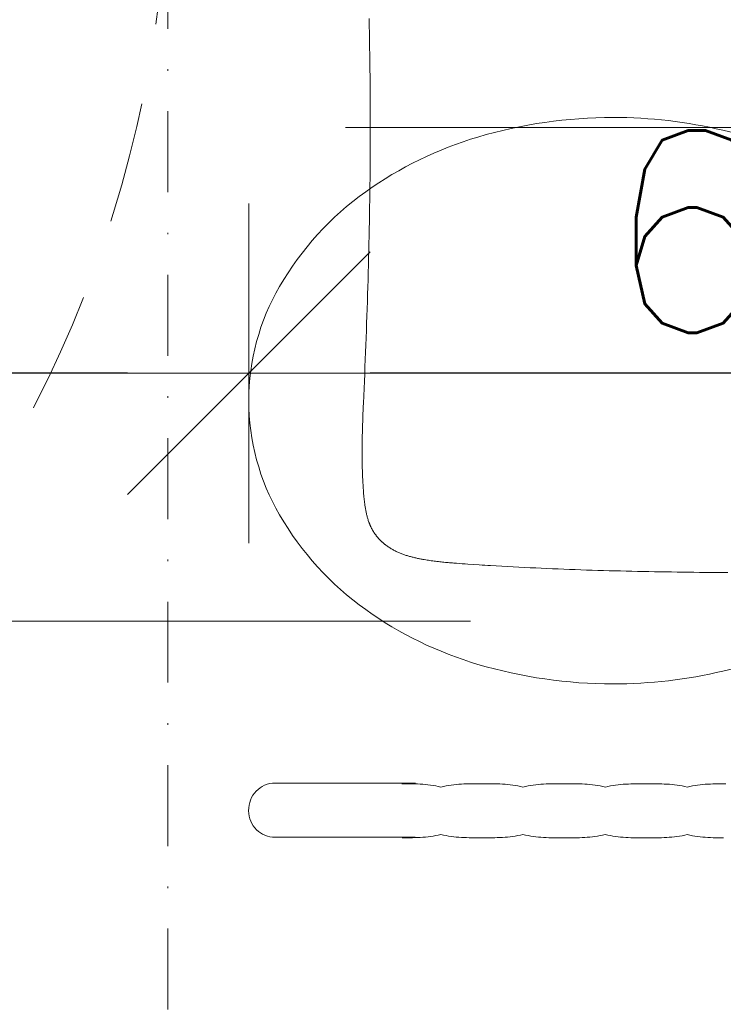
# Model space of a CAD drawing. Header units: millimetres. Extents: x 28291 to 177760, y -399809 to -170937.
# Tile 202 of 256: x 59260 to 59304, y -198052 to -197991. Entities that reach past the tile are written whole.
import ezdxf

# ---------------------------------------------------------------- set-up
doc = ezdxf.new("R2010")
doc.units = ezdxf.units.MM
for name, pattern in [('216-500', [2.5, 1.5, -1]), ('DASHDOT', [25.4, 12.7, -6.35, 0, -6.35]), ('HIDDEN2', [4.7625, 3.175, -1.5875]), ('STRICHPUNKTX2', [2, 1, -0.5, 0, -0.5])]:
    doc.linetypes.add(name, pattern=pattern)
doc.layers.get('0').update_dxf_attribs({"lineweight": 0})
doc.layers.add('!! 0_ Istn-okna - wymienione', color=9, linetype='Continuous', lineweight=13, true_color=0x808080)
doc.layers.add('!! 1_drzwi-linia - zrealizowane', color=7, linetype='Continuous', lineweight=5, true_color=0x7a7a7a)
doc.layers.add('!! 2_WYBURZENIA DO REMONTU', color=7, linetype='Continuous', lineweight=0, true_color=0x4d4d4d, plot=False)
doc.layers.add('!! wymiary osi', color=250, linetype='Continuous', lineweight=9)
doc.layers.add('0-osie-liniA', color=14, linetype='DASHDOT', lineweight=5)
doc.styles.add('TXT', font='simplex.shx')
doc.dimstyles.new('DIM50', dxfattribs={"dimscale": 5, "dimtxt": 2.5, "dimasz": 1.5, "dimexe": 0, "dimexo": 0, "dimgap": 0.5, "dimtad": 1, "dimdec": 4, "dimrnd": 0.5, "dimdsep": 46, "dimtxsty": 'TXT', "dimblk1": 'TICK1', "dimblk2": 'TICK1', "dimsah": 1, "dimcen": 0, "dimse1": 1, "dimse2": 1, "dimclrd": 1, "dimclre": 7, "dimclrt": 9, "dimadec": 0, "dimazin": 0, "dimtfac": 1, "dimtdec": 4, "dimtmove": 2, "dimatfit": 3, "dimldrblk": 'TICK1', "dimfxl": 1, "dimtolj": 1, "dimarcsym": 0})

# ---------------------------------------------------------------- blocks, each defined once
blk = doc.blocks.new('BLOK OSI')
at = {"layer": '0-osie-liniA', "ltscale": 5}
blk.add_lwpolyline([(48625.50568, -198090.0883), (53810.60983, -198090.0883)], dxfattribs=at)
blk = doc.blocks.new('A$C351F644B')
for p, q in [((-16.707, 35.716), (-13.073, 19.983)), ((16.707, 35.716), (13.073, 19.983))]:
    blk.add_line(p, q)
for centre, radius, start, end in [((0, 50.934), 14.066, 90, 120.1094), ((0, 50.934), 14.066, 59.8906, 90), ((2.349, 46.883), 18.749, 120.1094, 144.46232), ((-2.349, 46.883), 18.749, 35.53768, 59.8906), ((6.059, 44.233), 23.308, 144.46232, 163.51826), ((-6.059, 44.233), 23.308, 16.48174, 35.53768), ((11.917, 42.5), 29.417, 163.51826, 180), ((-11.917, 42.5), 29.417, 0, 16.48174), ((11.917, 42.5), 29.417, 180, 193.33258), ((-11.917, 42.5), 29.417, 346.66742, 0)]:
    blk.add_arc(centre, radius, start, end)
blk = doc.blocks.new('umywalka niep')
for p, q in [((-64.022, -40.136), (-64.167, -40.208)), ((-63.868, -40.078), (-64.022, -40.136)), ((-63.706, -40.036), (-63.868, -40.078)), ((-63.538, -40.01), (-63.706, -40.036)), ((-63.363, -40.001), (-63.538, -40.01)), ((-54.71, -40.001), (-63.363, -40.001)), ((-63.363, -40.001), (-63.363, -40.001)), ((-55.38, -40.041), (-55.541, -40.041)), ((-55.22, -40.042), (-55.38, -40.041)), ((-55.06, -40.044), (-55.22, -40.042)), ((-54.899, -40.046), (-55.06, -40.044)), ((-54.74, -40.051), (-54.899, -40.046)), ((-54.579, -40.057), (-54.74, -40.051)), ((-54.419, -40.066), (-54.579, -40.057)), ((-54.259, -40.076), (-54.419, -40.066)), ((-54.098, -40.09), (-54.259, -40.076)), ((-53.938, -40.106), (-54.098, -40.09)), ((-53.778, -40.126), (-53.938, -40.106)), ((-53.618, -40.149), (-53.778, -40.126)), ((-53.458, -40.177), (-53.618, -40.149)), ((-52.663, -40.149), (-52.821, -40.177)), ((-52.505, -40.126), (-52.663, -40.149)), ((-52.346, -40.106), (-52.505, -40.126)), ((-52.188, -40.09), (-52.346, -40.106)), ((-52.03, -40.077), (-52.188, -40.09)), ((-51.872, -40.066), (-52.03, -40.077)), ((-51.713, -40.058), (-51.872, -40.066)), ((-51.555, -40.052), (-51.713, -40.058)), ((-51.397, -40.047), (-51.555, -40.052)), ((-51.239, -40.044), (-51.397, -40.047)), ((-51.081, -40.043), (-51.239, -40.044)), ((-50.923, -40.042), (-51.081, -40.043)), ((-50.764, -40.041), (-50.923, -40.042)), ((-50.606, -40.042), (-50.764, -40.041)), ((-50.448, -40.041), (-50.606, -40.042)), ((-50.289, -40.042), (-50.448, -40.041)), ((-50.13, -40.043), (-50.289, -40.042)), ((-49.971, -40.045), (-50.13, -40.043)), ((-49.812, -40.047), (-49.971, -40.045)), ((-49.653, -40.052), (-49.812, -40.047)), ((-49.494, -40.058), (-49.653, -40.052)), ((-49.335, -40.066), (-49.494, -40.058)), ((-49.176, -40.077), (-49.335, -40.066)), ((-49.018, -40.09), (-49.176, -40.077)), ((-48.86, -40.106), (-49.018, -40.09)), ((-48.702, -40.126), (-48.86, -40.106)), ((-48.544, -40.15), (-48.702, -40.126)), ((-48.387, -40.177), (-48.544, -40.15)), ((-47.597, -40.15), (-47.757, -40.177)), ((-47.438, -40.127), (-47.597, -40.15)), ((-47.279, -40.107), (-47.438, -40.127)), ((-47.12, -40.091), (-47.279, -40.107)), ((-46.96, -40.077), (-47.12, -40.091)), ((-46.801, -40.067), (-46.96, -40.077)), ((-46.642, -40.058), (-46.801, -40.067)), ((-46.483, -40.052), (-46.642, -40.058)), ((-46.324, -40.048), (-46.483, -40.052)), ((-46.164, -40.045), (-46.324, -40.048)), ((-46.005, -40.043), (-46.164, -40.045)), ((-45.846, -40.043), (-46.005, -40.043)), ((-45.687, -40.042), (-45.846, -40.043)), ((-45.528, -40.043), (-45.687, -40.042)), ((-45.368, -40.042), (-45.528, -40.043)), ((-45.209, -40.043), (-45.368, -40.042)), ((-45.05, -40.043), (-45.209, -40.043)), ((-44.891, -40.045), (-45.05, -40.043)), ((-44.731, -40.048), (-44.891, -40.045)), ((-44.572, -40.052), (-44.731, -40.048)), ((-44.413, -40.058), (-44.572, -40.052)), ((-44.254, -40.067), (-44.413, -40.058)), ((-44.095, -40.077), (-44.254, -40.067)), ((-43.936, -40.091), (-44.095, -40.077)), ((-43.776, -40.107), (-43.936, -40.091)), ((-43.617, -40.127), (-43.776, -40.107)), ((-43.458, -40.15), (-43.617, -40.127)), ((-43.299, -40.177), (-43.458, -40.15)), ((-42.507, -40.15), (-42.665, -40.178)), ((-42.35, -40.127), (-42.507, -40.15)), ((-42.192, -40.107), (-42.35, -40.127)), ((-42.034, -40.091), (-42.192, -40.107)), ((-41.877, -40.077), (-42.034, -40.091)), ((-41.719, -40.067), (-41.877, -40.077)), ((-41.561, -40.059), (-41.719, -40.067)), ((-41.403, -40.053), (-41.561, -40.059)), ((-41.246, -40.048), (-41.403, -40.053)), ((-41.088, -40.046), (-41.246, -40.048)), ((-40.93, -40.044), (-41.088, -40.046)), ((-40.773, -40.043), (-40.93, -40.044)), ((-40.615, -40.043), (-40.773, -40.043)), ((-40.457, -40.043), (-40.615, -40.043)), ((-40.298, -40.043), (-40.457, -40.043)), ((-40.139, -40.043), (-40.298, -40.043)), ((-39.98, -40.044), (-40.139, -40.043)), ((-39.82, -40.046), (-39.98, -40.044)), ((-39.66, -40.048), (-39.82, -40.046)), ((-39.501, -40.053), (-39.66, -40.048)), ((-39.342, -40.059), (-39.501, -40.053)), ((-39.182, -40.067), (-39.342, -40.059)), ((-39.023, -40.078), (-39.182, -40.067)), ((-38.864, -40.091), (-39.023, -40.078)), ((-38.705, -40.107), (-38.864, -40.091)), ((-38.547, -40.127), (-38.705, -40.107)), ((-38.389, -40.151), (-38.547, -40.127)), ((-38.231, -40.178), (-38.389, -40.151)), ((-37.444, -40.151), (-37.602, -40.178)), ((-37.285, -40.127), (-37.444, -40.151)), ((-37.127, -40.108), (-37.285, -40.127)), ((-36.969, -40.091), (-37.127, -40.108)), ((-36.811, -40.078), (-36.969, -40.091)), ((-36.653, -40.068), (-36.811, -40.078)), ((-36.494, -40.059), (-36.653, -40.068)), ((-36.336, -40.053), (-36.494, -40.059)), ((-36.178, -40.049), (-36.336, -40.053)), ((-36.02, -40.046), (-36.178, -40.049)), ((-35.862, -40.045), (-36.02, -40.046)), ((-35.704, -40.044), (-35.862, -40.045)), ((-35.545, -40.044), (-35.704, -40.044)), ((-64.743, -40.757), (-64.823, -40.898)), ((-64.651, -40.625), (-64.743, -40.757)), ((-64.546, -40.503), (-64.651, -40.625)), ((-64.43, -40.393), (-64.546, -40.503)), ((-64.304, -40.294), (-64.43, -40.393)), ((-64.167, -40.208), (-64.304, -40.294)), ((-53.297, -40.208), (-53.458, -40.177)), ((-53.137, -40.244), (-53.297, -40.208)), ((-52.979, -40.208), (-53.137, -40.244)), ((-52.821, -40.177), (-52.979, -40.208)), ((-48.231, -40.209), (-48.387, -40.177)), ((-48.075, -40.245), (-48.231, -40.209)), ((-47.916, -40.209), (-48.075, -40.245)), ((-47.757, -40.177), (-47.916, -40.209)), ((-43.14, -40.209), (-43.299, -40.177)), ((-42.981, -40.246), (-43.14, -40.209)), ((-42.823, -40.209), (-42.981, -40.246)), ((-42.665, -40.178), (-42.823, -40.209)), ((-38.074, -40.21), (-38.231, -40.178)), ((-37.918, -40.247), (-38.074, -40.21)), ((-37.76, -40.21), (-37.918, -40.247)), ((-37.602, -40.178), (-37.76, -40.21)), ((-64.981, -41.367), (-65.003, -41.537)), ((-64.943, -41.204), (-64.981, -41.367)), ((-64.89, -41.047), (-64.943, -41.204)), ((-64.823, -40.898), (-64.89, -41.047)), ((-65.003, -41.537), (-65.01, -41.711)), ((-65.01, -41.711), (-65, -41.884)), ((-65, -41.884), (-64.974, -42.051)), ((-64.974, -42.051), (-64.933, -42.21)), ((-64.933, -42.21), (-64.877, -42.363)), ((-64.877, -42.363), (-64.807, -42.506)), ((-64.807, -42.506), (-64.725, -42.641)), ((-64.725, -42.641), (-64.631, -42.765)), ((-64.631, -42.765), (-64.525, -42.88)), ((-64.525, -42.88), (-64.408, -42.983)), ((-64.408, -42.983), (-64.282, -43.075)), ((-64.282, -43.075), (-64.147, -43.155)), ((-64.147, -43.155), (-64.004, -43.221)), ((-53.138, -43.18), (-53.297, -43.217)), ((-52.979, -43.217), (-53.138, -43.18)), ((-48.067, -43.182), (-48.226, -43.218)), ((-47.908, -43.218), (-48.067, -43.182)), ((-42.988, -43.182), (-43.147, -43.218)), ((-42.83, -43.218), (-42.988, -43.182)), ((-37.924, -43.183), (-38.082, -43.219)), ((-37.764, -43.219), (-37.924, -43.183)), ((-64.004, -43.221), (-63.852, -43.274)), ((-63.852, -43.274), (-63.695, -43.313)), ((-63.695, -43.313), (-63.531, -43.336)), ((-63.531, -43.336), (-54.728, -43.345)), ((-55.367, -43.383), (-55.526, -43.383)), ((-55.207, -43.382), (-55.367, -43.383)), ((-55.048, -43.381), (-55.207, -43.382)), ((-54.889, -43.378), (-55.048, -43.381)), ((-54.73, -43.374), (-54.889, -43.378)), ((-54.57, -43.368), (-54.73, -43.374)), ((-54.411, -43.36), (-54.57, -43.368)), ((-54.252, -43.349), (-54.411, -43.36)), ((-54.093, -43.336), (-54.252, -43.349)), ((-53.933, -43.319), (-54.093, -43.336)), ((-53.774, -43.3), (-53.933, -43.319)), ((-53.615, -43.276), (-53.774, -43.3)), ((-53.456, -43.248), (-53.615, -43.276)), ((-53.297, -43.217), (-53.456, -43.248)), ((-52.821, -43.249), (-52.979, -43.217)), ((-52.663, -43.276), (-52.821, -43.249)), ((-52.505, -43.3), (-52.663, -43.276)), ((-52.346, -43.319), (-52.505, -43.3)), ((-52.188, -43.336), (-52.346, -43.319)), ((-52.03, -43.349), (-52.188, -43.336)), ((-51.872, -43.36), (-52.03, -43.349)), ((-51.713, -43.368), (-51.872, -43.36)), ((-51.555, -43.374), (-51.713, -43.368)), ((-51.397, -43.378), (-51.555, -43.374)), ((-51.239, -43.382), (-51.397, -43.378)), ((-51.081, -43.383), (-51.239, -43.382)), ((-50.922, -43.384), (-51.081, -43.383)), ((-50.764, -43.384), (-50.922, -43.384)), ((-50.606, -43.384), (-50.764, -43.384)), ((-50.447, -43.384), (-50.606, -43.384)), ((-50.289, -43.384), (-50.447, -43.384)), ((-50.13, -43.383), (-50.289, -43.384)), ((-49.971, -43.382), (-50.13, -43.383)), ((-49.812, -43.378), (-49.971, -43.382)), ((-49.654, -43.374), (-49.812, -43.378)), ((-49.495, -43.368), (-49.654, -43.374)), ((-49.336, -43.36), (-49.495, -43.368)), ((-49.177, -43.349), (-49.336, -43.36)), ((-49.019, -43.336), (-49.177, -43.349)), ((-48.86, -43.32), (-49.019, -43.336)), ((-48.702, -43.3), (-48.86, -43.32)), ((-48.543, -43.277), (-48.702, -43.3)), ((-48.384, -43.249), (-48.543, -43.277)), ((-48.226, -43.218), (-48.384, -43.249)), ((-47.749, -43.249), (-47.908, -43.218)), ((-47.59, -43.277), (-47.749, -43.249)), ((-47.432, -43.3), (-47.59, -43.277)), ((-47.273, -43.32), (-47.432, -43.3)), ((-47.114, -43.336), (-47.273, -43.32)), ((-46.956, -43.35), (-47.114, -43.336)), ((-46.797, -43.361), (-46.956, -43.35)), ((-46.638, -43.369), (-46.797, -43.361)), ((-46.48, -43.375), (-46.638, -43.369)), ((-46.321, -43.379), (-46.48, -43.375)), ((-46.162, -43.382), (-46.321, -43.379)), ((-46.003, -43.384), (-46.162, -43.382)), ((-45.845, -43.385), (-46.003, -43.384)), ((-45.686, -43.385), (-45.845, -43.385)), ((-45.528, -43.385), (-45.686, -43.385)), ((-45.369, -43.385), (-45.528, -43.385)), ((-45.21, -43.385), (-45.369, -43.385)), ((-45.051, -43.384), (-45.21, -43.385)), ((-44.893, -43.382), (-45.051, -43.384)), ((-44.734, -43.379), (-44.893, -43.382)), ((-44.575, -43.375), (-44.734, -43.379)), ((-44.417, -43.369), (-44.575, -43.375)), ((-44.258, -43.361), (-44.417, -43.369)), ((-44.099, -43.35), (-44.258, -43.361)), ((-43.94, -43.337), (-44.099, -43.35)), ((-43.782, -43.32), (-43.94, -43.337)), ((-43.623, -43.301), (-43.782, -43.32)), ((-43.464, -43.277), (-43.623, -43.301)), ((-43.306, -43.25), (-43.464, -43.277)), ((-43.147, -43.218), (-43.306, -43.25)), ((-42.672, -43.25), (-42.83, -43.218)), ((-42.514, -43.277), (-42.672, -43.25)), ((-42.356, -43.301), (-42.514, -43.277)), ((-42.197, -43.32), (-42.356, -43.301)), ((-42.039, -43.337), (-42.197, -43.32)), ((-41.881, -43.35), (-42.039, -43.337)), ((-41.723, -43.361), (-41.881, -43.35)), ((-41.564, -43.369), (-41.723, -43.361)), ((-41.406, -43.376), (-41.564, -43.369)), ((-41.248, -43.38), (-41.406, -43.376)), ((-41.09, -43.383), (-41.248, -43.38)), ((-40.932, -43.385), (-41.09, -43.383)), ((-40.773, -43.386), (-40.932, -43.385)), ((-40.615, -43.386), (-40.773, -43.386)), ((-40.457, -43.386), (-40.615, -43.386)), ((-40.299, -43.386), (-40.457, -43.386)), ((-40.14, -43.386), (-40.299, -43.386)), ((-39.982, -43.385), (-40.14, -43.386)), ((-39.824, -43.383), (-39.982, -43.385)), ((-39.665, -43.38), (-39.824, -43.383)), ((-39.507, -43.376), (-39.665, -43.38)), ((-39.348, -43.369), (-39.507, -43.376)), ((-39.19, -43.361), (-39.348, -43.369)), ((-39.032, -43.35), (-39.19, -43.361)), ((-38.873, -43.337), (-39.032, -43.35)), ((-38.715, -43.321), (-38.873, -43.337)), ((-38.557, -43.301), (-38.715, -43.321)), ((-38.398, -43.278), (-38.557, -43.301)), ((-38.24, -43.251), (-38.398, -43.278)), ((-38.082, -43.219), (-38.24, -43.251)), ((-37.604, -43.251), (-37.764, -43.219)), ((-37.445, -43.278), (-37.604, -43.251)), ((-37.285, -43.301), (-37.445, -43.278)), ((-37.126, -43.321), (-37.285, -43.301)), ((-36.966, -43.337), (-37.126, -43.321)), ((-36.807, -43.351), (-36.966, -43.337)), ((-36.647, -43.362), (-36.807, -43.351)), ((-36.487, -43.37), (-36.647, -43.362)), ((-36.328, -43.376), (-36.487, -43.37)), ((-36.168, -43.381), (-36.328, -43.376)), ((-36.009, -43.384), (-36.168, -43.381)), ((-35.849, -43.386), (-36.009, -43.384)), ((-35.69, -43.387), (-35.849, -43.386))]:
    blk.add_line(p, q)
blk = doc.blocks.new('gvb')
at = {"linetype": 'STRICHPUNKTX2', "ltscale": 5}
blk.add_line((130664.969, 14667.746), (130664.969, 14497.746), dxfattribs=at)
at = {"linetype": '216-500', "ltscale": 5}
blk.add_circle((130739.969, 14582.746), 75, dxfattribs=at)
blk = doc.blocks.new('A$Cfa5879fe')
at = {"ltscale": 2}
blk.add_lwpolyline([(0, 0.00345), (0.00002, -0.56024)], dxfattribs=at)
for points in [[(-0.27505, -0.32412), (-0.27503, -0.32761), (-0.275, -0.3311), (-0.27497, -0.33459), (-0.27494, -0.33809), (-0.27491, -0.34158), (-0.27487, -0.34507), (-0.27483, -0.34857), (-0.27479, -0.35206), (-0.27474, -0.35555), (-0.27469, -0.35904), (-0.27463, -0.36254), (-0.27458, -0.36603), (-0.27452, -0.36952), (-0.27445, -0.37301), (-0.27438, -0.37651), (-0.27431, -0.38), (-0.27423, -0.38349), (-0.27415, -0.38698), (-0.27407, -0.39047), (-0.27398, -0.39397), (-0.27389, -0.39746), (-0.27379, -0.40095), (-0.27368, -0.40444), (-0.27358, -0.40793), (-0.27346, -0.41142), (-0.27335, -0.41491), (-0.27323, -0.41841), (-0.2731, -0.4219), (-0.27297, -0.42539), (-0.27283, -0.42888), (-0.27269, -0.43237), (-0.27254, -0.43586), (-0.27238, -0.43935), (-0.27222, -0.44284), (-0.27206, -0.44632), (-0.27189, -0.44981), (-0.27171, -0.4533), (-0.27152, -0.45679), (-0.27133, -0.46028), (-0.27114, -0.46377), (-0.27093, -0.46725), (-0.27072, -0.47074), (-0.27061, -0.47248), (-0.2705, -0.47423), (-0.27039, -0.47597), (-0.27028, -0.47771), (-0.27005, -0.4812), (-0.26981, -0.48468), (-0.26969, -0.48642), (-0.26956, -0.48817), (-0.26944, -0.48991), (-0.2693, -0.49165), (-0.26917, -0.49339), (-0.2691, -0.49426), (-0.26903, -0.49513), (-0.26895, -0.496), (-0.26888, -0.49687), (-0.2688, -0.49774), (-0.26872, -0.49861), (-0.26863, -0.49948), (-0.26855, -0.50035), (-0.26846, -0.50122), (-0.26836, -0.50208), (-0.26826, -0.50295), (-0.26816, -0.50382), (-0.26806, -0.50469), (-0.26795, -0.50555), (-0.26783, -0.50642), (-0.26772, -0.50728), (-0.26759, -0.50815), (-0.26746, -0.50901), (-0.26733, -0.50988), (-0.26719, -0.51074), (-0.26704, -0.5116), (-0.26689, -0.51246), (-0.26679, -0.51301), (-0.26669, -0.51356), (-0.26659, -0.51411), (-0.26648, -0.51466), (-0.26637, -0.51521), (-0.26625, -0.51576), (-0.26613, -0.51631), (-0.26601, -0.51686), (-0.26589, -0.5174), (-0.26576, -0.51795), (-0.26563, -0.51849), (-0.26549, -0.51904), (-0.26536, -0.51958), (-0.26521, -0.52012), (-0.26506, -0.52066), (-0.26491, -0.5212), (-0.26475, -0.52174), (-0.26459, -0.52228), (-0.26442, -0.52281), (-0.26425, -0.52334), (-0.26407, -0.52388), (-0.26388, -0.52441), (-0.26369, -0.52493), (-0.2635, -0.52546), (-0.26329, -0.52598), (-0.26308, -0.5265), (-0.26287, -0.52702), (-0.26264, -0.52753), (-0.26242, -0.52804), (-0.26218, -0.52855), (-0.26194, -0.52906), (-0.26169, -0.52956), (-0.26143, -0.53006), (-0.26117, -0.53055), (-0.26089, -0.53105), (-0.26062, -0.53154), (-0.26033, -0.53202), (-0.26004, -0.5325), (-0.25974, -0.53298), (-0.25943, -0.53345), (-0.25912, -0.53391), (-0.2588, -0.53437), (-0.25847, -0.53483), (-0.25813, -0.53528), (-0.25779, -0.53573), (-0.25762, -0.53595), (-0.25744, -0.53617), (-0.25726, -0.53638), (-0.25708, -0.5366), (-0.2569, -0.53681), (-0.25672, -0.53703), (-0.25654, -0.53724), (-0.25635, -0.53745), (-0.25616, -0.53766), (-0.25597, -0.53786), (-0.25578, -0.53807), (-0.25558, -0.53827), (-0.25539, -0.53847), (-0.25519, -0.53867), (-0.25499, -0.53887), (-0.25479, -0.53906), (-0.25459, -0.53926), (-0.25439, -0.53945), (-0.25418, -0.53964), (-0.25397, -0.53983), (-0.25376, -0.54002), (-0.25355, -0.5402), (-0.25334, -0.54039), (-0.25313, -0.54057), (-0.25291, -0.54075), (-0.25269, -0.54092), (-0.25248, -0.5411), (-0.25226, -0.54127), (-0.25203, -0.54144), (-0.25181, -0.54161), (-0.25158, -0.54178), (-0.25136, -0.54195), (-0.25113, -0.54211), (-0.2509, -0.54227), (-0.25067, -0.54243), (-0.25044, -0.54258), (-0.2502, -0.54274), (-0.24997, -0.54289), (-0.24973, -0.54304), (-0.24949, -0.54319), (-0.24925, -0.54333), (-0.24901, -0.54348), (-0.24877, -0.54362), (-0.24852, -0.54375), (-0.24828, -0.54389), (-0.24803, -0.54402), (-0.24778, -0.54415), (-0.24753, -0.54428), (-0.24728, -0.54441), (-0.24703, -0.54453), (-0.24678, -0.54465), (-0.24652, -0.54477), (-0.24627, -0.54489), (-0.24601, -0.545), (-0.24575, -0.54511), (-0.24549, -0.54522), (-0.24524, -0.54533), (-0.24497, -0.54543), (-0.24471, -0.54554), (-0.24445, -0.54563), (-0.24419, -0.54573), (-0.24392, -0.54583), (-0.24339, -0.54601), (-0.24286, -0.54619), (-0.24233, -0.54635), (-0.24179, -0.54651), (-0.24125, -0.54667), (-0.24071, -0.54681), (-0.24017, -0.54696), (-0.23962, -0.54709), (-0.23908, -0.54722), (-0.23853, -0.54734), (-0.23798, -0.54746), (-0.23743, -0.54757), (-0.23688, -0.54768), (-0.23633, -0.54779), (-0.23578, -0.54789), (-0.23523, -0.54798), (-0.23467, -0.54807), (-0.23412, -0.54816), (-0.23357, -0.54825), (-0.23301, -0.54833), (-0.23246, -0.54841), (-0.2319, -0.54848), (-0.23135, -0.54855), (-0.23079, -0.54862), (-0.23023, -0.54868), (-0.22967, -0.54875), (-0.22912, -0.5488), (-0.22856, -0.54886), (-0.22744, -0.54897), (-0.22633, -0.54907), (-0.22521, -0.54916), (-0.22409, -0.54924), (-0.22297, -0.54932), (-0.22186, -0.54939), (-0.22074, -0.54946), (-0.21962, -0.54952), (-0.2185, -0.54958), (-0.21738, -0.54964), (-0.21626, -0.54969), (-0.21514, -0.54974), (-0.21402, -0.54978), (-0.2129, -0.54982), (-0.21178, -0.54986), (-0.21066, -0.54989), (-0.20954, -0.54992), (-0.20842, -0.54994), (-0.20729, -0.54996), (-0.20617, -0.54998), (-0.20505, -0.54999), (-0.20393, -0.55), (-0.20281, -0.55001), (-0.20169, -0.55002), (-0.20057, -0.55002), (-0.19945, -0.55002), (-0.19833, -0.55001), (-0.19721, -0.55), (-0.19608, -0.54999), (-0.19496, -0.54998), (-0.19384, -0.54997), (-0.19272, -0.54995), (-0.19048, -0.54991), (-0.18824, -0.54986), (-0.186, -0.5498), (-0.18376, -0.54973), (-0.18152, -0.54966), (-0.17928, -0.54958), (-0.17704, -0.5495), (-0.17479, -0.54941), (-0.17255, -0.54932), (-0.17031, -0.54923), (-0.16584, -0.54903), (-0.16136, -0.54883), (-0.15688, -0.54863), (-0.1524, -0.54844), (-0.14792, -0.54825), (-0.14344, -0.54806), (-0.13896, -0.54788), (-0.13448, -0.54771), (-0.12999, -0.54754), (-0.12551, -0.54737), (-0.12103, -0.54721), (-0.11655, -0.54706), (-0.11207, -0.54691), (-0.10759, -0.54676), (-0.10311, -0.54662), (-0.09862, -0.54649), (-0.09414, -0.54636), (-0.08966, -0.54624), (-0.08518, -0.54612), (-0.0807, -0.54601), (-0.07621, -0.5459), (-0.07173, -0.5458), (-0.06725, -0.5457), (-0.06276, -0.54561), (-0.05828, -0.54553), (-0.0538, -0.54545), (-0.04931, -0.54538), (-0.04483, -0.54531), (-0.04035, -0.54525), (-0.03586, -0.5452), (-0.03138, -0.54515), (-0.0269, -0.54511), (-0.02241, -0.54507), (-0.01793, -0.54504), (-0.01345, -0.54502), (-0.00896, -0.54501), (-0.00448, -0.545), (0.00001, -0.54499), (0.00002, -0.54499)], [(0.06726, -0.5457), (0.06278, -0.54561), (0.05829, -0.54553), (0.05381, -0.54545), (0.04933, -0.54538), (0.04484, -0.54531), (0.04036, -0.54525), (0.03588, -0.5452), (0.03139, -0.54515), (0.02691, -0.54511), (0.02243, -0.54507), (0.01794, -0.54504), (0.01346, -0.54502), (0.00897, -0.54501), (0.00449, -0.545), (0.00001, -0.54499)], [(0.00001, -0.545), (0.00002, -0.545)]]:
    blk.add_lwpolyline(points)
blk = doc.blocks.new('TICK1')
at = {"color": 0}
for p, q in [((0, -1.4), (0, 1.4)), ((0, 0), (-1, 0))]:
    blk.add_line(p, q, dxfattribs=at)
at = {"color": 2}
blk.add_line((-1, -1), (1, 1), dxfattribs=at)
blk = doc.blocks.new('*D2965')
at = {"layer": '!! wymiary osi', "color": 1, "lineweight": -2, "transparency": 16777216}
blk.add_line((59332.067, -198013.312), (59282.067, -198013.312), dxfattribs=at)
at = {"layer": 'DEFPOINTS', "color": 0, "transparency": 16777216}
for p in [(59274.567, -198013.312), (59274.567, -198056.127), (59339.567, -198056.128)]:
    blk.add_point(p, dxfattribs=at)
at = {"layer": '!! wymiary osi', "color": 1, "lineweight": -2, "transparency": 16777216, "xscale": 7.5, "yscale": 7.5, "zscale": 7.5, "rotation": 180}
blk.add_blockref('TICK1', (59274.567, -198013.312), dxfattribs=at)
at = {"layer": '!! wymiary osi', "color": 1, "lineweight": -2, "transparency": 16777216, "xscale": 7.5, "yscale": 7.5, "zscale": 7.5}
blk.add_blockref('TICK1', (59339.567, -198013.312), dxfattribs=at)
at = {"layer": '!! wymiary osi', "color": 9, "transparency": 16777216, "insert": (59307.067, -198004.562), "char_height": 12.5, "attachment_point": 5, "style": 'TXT'}
blk.add_mtext('\\A1;65', dxfattribs=at)
blk = doc.blocks.new('*D2966')
at = {"layer": '!! wymiary osi', "color": 1, "lineweight": -2, "transparency": 16777216}
blk.add_line((59267.067, -198013.312), (59182.067, -198013.312), dxfattribs=at)
at = {"layer": 'DEFPOINTS', "color": 0, "transparency": 16777216}
for p in [(59174.567, -198013.312), (59174.567, -198056.128), (59274.567, -198056.127)]:
    blk.add_point(p, dxfattribs=at)
at = {"layer": '!! wymiary osi', "color": 1, "lineweight": -2, "transparency": 16777216, "xscale": 7.5, "yscale": 7.5, "zscale": 7.5, "rotation": 180}
blk.add_blockref('TICK1', (59174.567, -198013.312), dxfattribs=at)
at = {"layer": '!! wymiary osi', "color": 1, "lineweight": -2, "transparency": 16777216, "xscale": 7.5, "yscale": 7.5, "zscale": 7.5}
blk.add_blockref('TICK1', (59274.567, -198013.312), dxfattribs=at)
at = {"layer": '!! wymiary osi', "color": 9, "transparency": 16777216, "insert": (59224.567, -198004.562), "char_height": 12.5, "attachment_point": 5, "style": 'TXT'}
blk.add_mtext('\\A1;100', dxfattribs=at)
blk = doc.blocks.new('*D2979')
at = {"layer": '!! wymiary osi', "color": 1, "lineweight": -2, "transparency": 16777216}
blk.add_line((59068.659, -197818.628), (59068.659, -198048.628), dxfattribs=at)
at = {"layer": 'DEFPOINTS', "color": 0, "transparency": 16777216}
for p in [(59339.567, -197811.128), (59068.659, -198056.128), (59111.567, -198056.128)]:
    blk.add_point(p, dxfattribs=at)
at = {"layer": '!! wymiary osi', "color": 1, "lineweight": -2, "transparency": 16777216, "xscale": 7.5, "yscale": 7.5, "zscale": 7.5}
for p, rotation in [((59068.659, -197811.128), 90), ((59068.659, -198056.128), 270)]:
    blk.add_blockref('TICK1', p, dxfattribs=dict(at, rotation=rotation))
at = {"layer": '!! wymiary osi', "color": 9, "transparency": 16777216, "insert": (59059.909, -197899.653), "char_height": 12.5, "attachment_point": 5, "rotation": 90, "style": 'TXT'}
blk.add_mtext('\\A1;245', dxfattribs=at)

msp = doc.modelspace()

# ---------------------------------------------------------------- block references
at = {"layer": '!! 0_ Istn-okna - wymienione', "xscale": -1}
msp.add_blockref('gvb', (189934.53592, -212563.87298), dxfattribs=at)
at = {"layer": '!! 0_ Istn-okna - wymienione'}
msp.add_blockref('umywalka niep', (59339.56734, -197998.63037), dxfattribs=at)
at = {"layer": '!! 0_ Istn-okna - wymienione', "xscale": -100, "yscale": 100, "zscale": 100, "rotation": 270}
msp.add_blockref('A$Cfa5879fe', (59336.56735, -197998.12094), dxfattribs=at)
at = {"layer": '!! 1_drzwi-linia - zrealizowane'}
msp.add_blockref('BLOK OSI', (8819.85593, 61.46017), dxfattribs=at)
at = {"layer": '!! 2_WYBURZENIA DO REMONTU', "linetype": 'HIDDEN2', "ltscale": 3, "rotation": 89.99999999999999}
msp.add_blockref('A$C351F644B', (59339.56735, -198015.00487), dxfattribs=at)

# ---------------------------------------------------------------- dimensions: what is measured, and where the dimension line sits
at = {"layer": '!! wymiary osi'}
dim = msp.add_linear_dim(base=(59068.65939, -198056.12813), p1=(59339.56735, -197811.12815), p2=(59111.56735, -198056.12813), angle=90, dimstyle='DIM50', dxfattribs=at)
dim.commit()
dim.dimension.update_dxf_attribs({"geometry": '*D2979', "text_midpoint": (59059.90939, -197899.65318), "dimtype": 160})
for base, p1, p2, picture, middle in [((59174.56735, -198013.31169), (59274.56735, -198056.12747), (59174.56735, -198056.12813), '*D2966', (59224.56735, -198004.56169)), ((59274.56735, -198013.31169), (59339.56735, -198056.12813), (59274.56735, -198056.12747), '*D2965', (59307.06735, -198004.56169))]:
    dim = msp.add_linear_dim(base=base, p1=p1, p2=p2, dimstyle='DIM50', dxfattribs=at)
    dim.commit()
    dim.dimension.update_dxf_attribs({"geometry": picture, "text_midpoint": middle})

doc.saveas('drawing.dxf')
